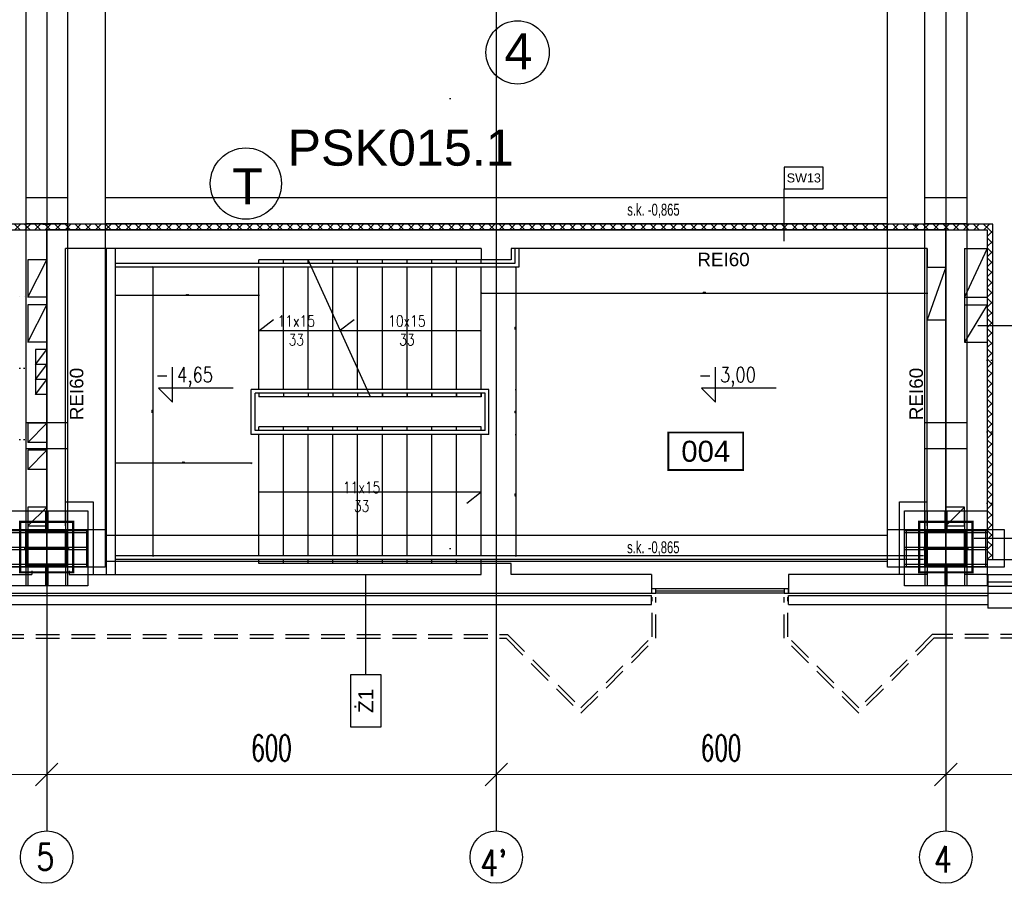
# Model space of a CAD drawing. Header units: centimetres. Extents: x -149939 to 48626, y -46000 to 152985.
# Tile 20 of 256: x -34900 to -21760, y 533 to 12051. Entities that reach past the tile are written whole.
import ezdxf
from ezdxf.enums import TextEntityAlignment as Align

# ---------------------------------------------------------------- set-up
doc = ezdxf.new("R2010")
doc.units = ezdxf.units.CM
doc.header["$LTSCALE"] = 50
doc.header["$PDMODE"] = 35
doc.header["$PDSIZE"] = 0.1
for name, pattern in [('Kondygnacja  -0_5$0$DOT2', [3.175, 0, -3.175]), ('Kondygnacja  -0_5$0$HIDDEN', [9.525, 6.35, -3.175]), ('Kondygnacja  -0_5$0$HIDDEN2', [4.7625, 3.175, -1.5875]), ('Osie rzutów$0$DASHDOT2', [12.7, 6.35, -3.175, 0, -3.175])]:
    doc.linetypes.add(name, pattern=pattern)
doc.layers.get('0').update_dxf_attribs({"color": 8})
doc.layers.get('DEFPOINTS').update_dxf_attribs({"color": 8})
for name, color, linetype in [('Kondygnacja  -0_5$0$ARCH_GK', 8, 'Continuous'), ('Kondygnacja  -0_5$0$ARCH_INFO_KOTY_WYSOKOŚCIOWE_IST', 8, 'Continuous'), ('Kondygnacja  -0_5$0$ARCH_INFO_ODPORNOŚĆ OGNIOWA', 8, 'Continuous'), ('Kondygnacja  -0_5$0$ARCH_INFO_OPISY_IST', 8, 'Continuous'), ('Kondygnacja  -0_5$0$ARCH_INFO_OPISY_PRZEGRODY', 8, 'Continuous'), ('Kondygnacja  -0_5$0$ARCH_INFO_OPISY_PRZEGRODY_IST', 8, 'Continuous'), ('Kondygnacja  -0_5$0$ARCH_INFO_SCHODY_IST', 8, 'Continuous'), ('Kondygnacja  -0_5$0$ARCH_KONSTR_POWYŻEJ RZUTU', 8, 'Kondygnacja  -0_5$0$HIDDEN'), ('Kondygnacja  -0_5$0$ARCH_KONSTR_POWYŻEJ RZUTU_IST', 8, 'Kondygnacja  -0_5$0$HIDDEN2'), ('Kondygnacja  -0_5$0$ARCH_KONSTRUKCJA_NIEWIDOCZNA', 8, 'Continuous'), ('Kondygnacja  -0_5$0$ARCH_MUROWANE_IST', 8, 'Continuous'), ('Kondygnacja  -0_5$0$ARCH_NIEWIDOK_IST', 8, 'Kondygnacja  -0_5$0$HIDDEN'), ('Kondygnacja  -0_5$0$ARCH_OKŁADZINA', 8, 'Continuous'), ('Kondygnacja  -0_5$0$ARCH_OTWORY_WENTYLACJA_IST', 8, 'Continuous'), ('Kondygnacja  -0_5$0$ARCH_POMOCNICZE', 8, 'Continuous'), ('Kondygnacja  -0_5$0$ARCH_SCHODY_IST', 8, 'Continuous'), ('Kondygnacja  -0_5$0$ARCH_SŁUPY', 8, 'Continuous'), ('Kondygnacja  -0_5$0$ARCH_WIDOK_IST', 8, 'Continuous'), ('Kondygnacja  -0_5$0$ARCH_WYBURZENIA', 8, 'Kondygnacja  -0_5$0$DOT2'), ('Kondygnacja  -0_5$0$ARCH_ŚLUSARKA_OKNA_IST', 8, 'Continuous'), ('Kondygnacja  -0_5$0$ARCH_ŻELBET_IST', 8, 'Continuous'), ('Osie rzutów$0$ARCH_INFO_OSIE_IST', 8, 'Osie rzutów$0$DASHDOT2'), ('Osie rzutów$0$ARCH_INFO_OSIE_OPISY_IST', 8, 'Continuous'), ('Pomieszczenia -05$0$ARCH_INFO_AREA_ETYKIETY_200', 8, 'Continuous')]:
    doc.layers.add(name, color=color, linetype=linetype)
for name, color, linetype, lineweight in [('Kondygnacja  -0_5$0$ARCH_INFO_WYMIARY', 8, 'Continuous', 9), ('Osie rzutów$0$ARCH_INFO_WYMIARY', 8, 'Continuous', 9), ('RFCU', 6, 'Continuous', 30)]:
    doc.layers.add(name, color=color, linetype=linetype, lineweight=lineweight)
doc.styles.add('Arial', font='ARIAL.TTF')
doc.styles.add('Kondygnacja  -0_5$0$Arial', font='ARIAL.TTF')
doc.styles.add('Kondygnacja  -0_5$0$BIKTS', font='bikromsw.shx', dxfattribs={"width": 0.8})
doc.styles.add('Kondygnacja  -0_5$0$Romans', font='Romans.shx', dxfattribs={"width": 0.7})
doc.styles.add('Kondygnacja  -0_5$0$ROMANS-50-CM', font='romans.shx', dxfattribs={"width": 0.8, "height": 10})
doc.styles.add('Kondygnacja  -0_5$0$Standard', font='txt')
doc.styles.add('Osie rzutów$0$ROMANS-250-CM', font='romans.shx', dxfattribs={"width": 0.8, "height": 50})
doc.styles.add('Osie rzutów$0$wymiary_cuprum', font='Romans.shx', dxfattribs={"width": 0.6})
doc.styles.add('Pomieszczenia -05$0$Arial', font='ARIAL.TTF')
doc.dimstyles.new('Kondygnacja  -0_5$0$ISO-25', dxfattribs={"dimtxt": 2.5, "dimasz": 2.5, "dimexe": 1.25, "dimexo": 0.625, "dimtad": 1, "dimtxsty": 'Kondygnacja  -0_5$0$Standard', "dimcen": 2.5, "dimadec": 0, "dimazin": 0, "dimtfac": 1, "dimtmove": 0, "dimatfit": 3, "dimfxl": 1, "dimarcsym": 0})
doc.dimstyles.new('Kondygnacja  -0_5$0$Wymiary 1-100', dxfattribs={"dimtxt": 12, "dimasz": 10, "dimexe": 5, "dimexo": 0, "dimgap": 4, "dimtad": 1, "dimrnd": 0.5, "dimzin": 12, "dimdsep": 46, "dimtxsty": 'Kondygnacja  -0_5$0$Romans', "dimblk": 'Kondygnacja  -0_5$0$_Oblique', "dimcen": 10, "dimdle": 10, "dimclrt": 55, "dimazin": 0, "dimtfac": 1, "dimtmove": 1, "dimatfit": 3, "dimfxl": 8, "dimfxlon": 1, "dimtolj": 1, "dimtzin": 0, "dimarcsym": 0})
doc.dimstyles.new('Osie rzutów$0$ARCH_ CT', dxfattribs={"dimtxt": 20, "dimasz": 20, "dimexe": 12, "dimexo": 20, "dimgap": 5, "dimtad": 1, "dimdec": 1, "dimrnd": 0.5, "dimzin": 9, "dimdsep": 46, "dimtxsty": 'Osie rzutów$0$wymiary_cuprum', "dimblk": 'Osie rzutów$0$_Oblique', "dimcen": 8, "dimdle": 12, "dimclrd": 256, "dimclre": 256, "dimclrt": 55, "dimadec": 1, "dimazin": 0, "dimtfac": 1, "dimtdec": 1, "dimtmove": 1, "dimatfit": 2, "dimldrblk": 'Osie rzutów$0$_Dot', "dimfxl": 50, "dimtolj": 1, "dimtzin": 0, "dimlwd": -1, "dimlwe": -1, "dimarcsym": 0})
pattern_1 = [(135, (5000, -9860), (-0.67351921, -0.67351921), [])]

# ---------------------------------------------------------------- blocks, each defined once
blk = doc.blocks.new('Osie rzutów$0$_Oblique')
at = {"color": 0, "linetype": 'ByBlock', "lineweight": -2}
blk.add_line((-0.5, -0.5), (0.5, 0.5), dxfattribs=at)
blk = doc.blocks.new('*D278')
at = {"layer": 'DEFPOINTS', "color": 0}
for p in [(9860, 4732.2), (10460, 4732.2), (10460, 4698.3)]:
    blk.add_point(p, dxfattribs=at)
at = {"layer": 'Osie rzutów$0$ARCH_INFO_WYMIARY'}
for p, q in [((9860, 4717.2), (9860, 4690.3)), ((10460, 4717.2), (10460, 4690.3)), ((9852, 4698.3), (10468, 4698.3))]:
    blk.add_line(p, q, dxfattribs=at)
at = {"layer": 'Osie rzutów$0$ARCH_INFO_WYMIARY', "xscale": 30, "yscale": 30, "zscale": 30, "rotation": 180}
blk.add_blockref('Osie rzutów$0$_Oblique', (9860, 4698.3), dxfattribs=at)
at = {"layer": 'Osie rzutów$0$ARCH_INFO_WYMIARY', "xscale": 30, "yscale": 30, "zscale": 30}
blk.add_blockref('Osie rzutów$0$_Oblique', (10460, 4698.3), dxfattribs=at)
at = {"layer": 'Osie rzutów$0$ARCH_INFO_WYMIARY', "color": 55, "insert": (10160, 4733.8), "char_height": 35, "attachment_point": 5, "style": 'Osie rzutów$0$wymiary_cuprum'}
blk.add_mtext('\\A1;600', dxfattribs=at)
blk = doc.blocks.new('Osie rzutów$0$_Dot')
at = {"color": 0, "linetype": 'ByBlock', "lineweight": -2}
blk.add_line((-0.5, 0), (-1, 0), dxfattribs=at)
at = {"color": 0, "linetype": 'ByBlock', "const_width": 0.5}
blk.add_lwpolyline([(-0.25, 0, 1), (0.25, 0, 1)], format="xyb", close=True, dxfattribs=at)
blk = doc.blocks.new('*D279')
at = {"layer": 'DEFPOINTS', "color": 0}
for p in [(9260, 4732.2), (9860, 4732.2), (9860, 4698.3)]:
    blk.add_point(p, dxfattribs=at)
at = {"layer": 'Osie rzutów$0$ARCH_INFO_WYMIARY'}
for p, q in [((9260, 4717.2), (9260, 4690.3)), ((9860, 4717.2), (9860, 4690.3)), ((9252, 4698.3), (9868, 4698.3))]:
    blk.add_line(p, q, dxfattribs=at)
at = {"layer": 'Osie rzutów$0$ARCH_INFO_WYMIARY', "xscale": 30, "yscale": 30, "zscale": 30, "rotation": 180}
blk.add_blockref('Osie rzutów$0$_Oblique', (9260, 4698.3), dxfattribs=at)
at = {"layer": 'Osie rzutów$0$ARCH_INFO_WYMIARY', "xscale": 30, "yscale": 30, "zscale": 30}
blk.add_blockref('Osie rzutów$0$_Oblique', (9860, 4698.3), dxfattribs=at)
at = {"layer": 'Osie rzutów$0$ARCH_INFO_WYMIARY', "color": 55, "insert": (9560, 4733.8), "char_height": 35, "attachment_point": 5, "style": 'Osie rzutów$0$wymiary_cuprum'}
blk.add_mtext('\\A1;600', dxfattribs=at)
blk = doc.blocks.new('*D280')
at = {"layer": 'DEFPOINTS', "color": 0}
for p in [(8660, 4732.2), (9260, 4732.2), (9260, 4698.3)]:
    blk.add_point(p, dxfattribs=at)
at = {"layer": 'Osie rzutów$0$ARCH_INFO_WYMIARY'}
for p, q in [((8660, 4717.2), (8660, 4690.3)), ((9260, 4717.2), (9260, 4690.3)), ((8652, 4698.3), (9268, 4698.3))]:
    blk.add_line(p, q, dxfattribs=at)
at = {"layer": 'Osie rzutów$0$ARCH_INFO_WYMIARY', "xscale": 30, "yscale": 30, "zscale": 30, "rotation": 180}
blk.add_blockref('Osie rzutów$0$_Oblique', (8660, 4698.3), dxfattribs=at)
at = {"layer": 'Osie rzutów$0$ARCH_INFO_WYMIARY', "xscale": 30, "yscale": 30, "zscale": 30}
blk.add_blockref('Osie rzutów$0$_Oblique', (9260, 4698.3), dxfattribs=at)
at = {"layer": 'Osie rzutów$0$ARCH_INFO_WYMIARY', "color": 55, "insert": (8960, 4733.8), "char_height": 35, "attachment_point": 5, "style": 'Osie rzutów$0$wymiary_cuprum'}
blk.add_mtext('\\A1;600', dxfattribs=at)
blk = doc.blocks.new('*D281')
at = {"layer": 'DEFPOINTS', "color": 0}
for p in [(8060, 4732.2), (8660, 4732.2), (8660, 4698.3)]:
    blk.add_point(p, dxfattribs=at)
at = {"layer": 'Osie rzutów$0$ARCH_INFO_WYMIARY'}
for p, q in [((8060, 4717.2), (8060, 4690.3)), ((8660, 4717.2), (8660, 4690.3)), ((8052, 4698.3), (8668, 4698.3))]:
    blk.add_line(p, q, dxfattribs=at)
at = {"layer": 'Osie rzutów$0$ARCH_INFO_WYMIARY', "xscale": 30, "yscale": 30, "zscale": 30, "rotation": 180}
blk.add_blockref('Osie rzutów$0$_Oblique', (8060, 4698.3), dxfattribs=at)
at = {"layer": 'Osie rzutów$0$ARCH_INFO_WYMIARY', "xscale": 30, "yscale": 30, "zscale": 30}
blk.add_blockref('Osie rzutów$0$_Oblique', (8660, 4698.3), dxfattribs=at)
at = {"layer": 'Osie rzutów$0$ARCH_INFO_WYMIARY', "color": 55, "insert": (8360, 4733.8), "char_height": 35, "attachment_point": 5, "style": 'Osie rzutów$0$wymiary_cuprum'}
blk.add_mtext('\\A1;600', dxfattribs=at)
blk = doc.blocks.new('Kondygnacja  -0_5$0$_Dot')
at = {"color": 0, "linetype": 'ByBlock', "lineweight": -2}
blk.add_line((-0.5, 0), (-1, 0), dxfattribs=at)
at = {"color": 0, "linetype": 'ByBlock', "const_width": 0.5}
blk.add_lwpolyline([(-0.25, 0, 1), (0.25, 0, 1)], format="xyb", close=True, dxfattribs=at)
blk = doc.blocks.new('Kondygnacja  -0_5$0$_Oblique')
at = {"color": 0, "linetype": 'ByBlock', "lineweight": -2}
blk.add_line((-0.5, -0.5), (0.5, 0.5), dxfattribs=at)
blk = doc.blocks.new('*D161')
at = {"layer": 'DEFPOINTS', "color": 0}
for p in [(-28740, 8750), (-28740, 7120), (-28278, 7120)]:
    blk.add_point(p, dxfattribs=at)
at = {"layer": 'Kondygnacja  -0_5$0$ARCH_INFO_WYMIARY', "color": 0, "lineweight": -2}
for p, q in [((-28286, 8750), (-28273, 8750)), ((-28278, 8760), (-28278, 7110)), ((-28286, 7120), (-28273, 7120))]:
    blk.add_line(p, q, dxfattribs=at)
at = {"layer": 'Kondygnacja  -0_5$0$ARCH_INFO_WYMIARY', "color": 0, "linetype": 'ByBlock', "lineweight": -2, "xscale": 10, "yscale": 10, "zscale": 10}
for p, rotation in [((-28278, 8750), 90), ((-28278, 7120), 270)]:
    blk.add_blockref('Kondygnacja  -0_5$0$_Oblique', p, dxfattribs=dict(at, rotation=rotation))
at = {"layer": 'Kondygnacja  -0_5$0$ARCH_INFO_WYMIARY', "color": 55, "insert": (-28288, 7935), "char_height": 12, "attachment_point": 5, "rotation": 90, "style": 'Kondygnacja  -0_5$0$Romans'}
blk.add_mtext('\\A1;1630', dxfattribs=at)
blk = doc.blocks.new('*D162')
at = {"layer": 'DEFPOINTS', "color": 0}
for p in [(-28740, 7120), (-28740, 6520), (-28278, 6520)]:
    blk.add_point(p, dxfattribs=at)
at = {"layer": 'Kondygnacja  -0_5$0$ARCH_INFO_WYMIARY', "color": 0, "lineweight": -2}
for p, q in [((-28286, 7120), (-28273, 7120)), ((-28278, 7130), (-28278, 6510)), ((-28286, 6520), (-28273, 6520))]:
    blk.add_line(p, q, dxfattribs=at)
at = {"layer": 'Kondygnacja  -0_5$0$ARCH_INFO_WYMIARY', "color": 0, "linetype": 'ByBlock', "lineweight": -2, "xscale": 10, "yscale": 10, "zscale": 10}
for p, rotation in [((-28278, 7120), 90), ((-28278, 6520), 270)]:
    blk.add_blockref('Kondygnacja  -0_5$0$_Oblique', p, dxfattribs=dict(at, rotation=rotation))
at = {"layer": 'Kondygnacja  -0_5$0$ARCH_INFO_WYMIARY', "color": 55, "insert": (-28288, 6820), "char_height": 12, "attachment_point": 5, "rotation": 90, "style": 'Kondygnacja  -0_5$0$Romans'}
blk.add_mtext('\\A1;600', dxfattribs=at)
blk = doc.blocks.new('*D163')
at = {"layer": 'DEFPOINTS', "color": 0}
for p in [(-28740, 6520), (-28740, 4900), (-28278, 4900)]:
    blk.add_point(p, dxfattribs=at)
at = {"layer": 'Kondygnacja  -0_5$0$ARCH_INFO_WYMIARY', "color": 0, "lineweight": -2}
for p, q in [((-28286, 6520), (-28273, 6520)), ((-28278, 6530), (-28278, 4890)), ((-28286, 4900), (-28273, 4900))]:
    blk.add_line(p, q, dxfattribs=at)
at = {"layer": 'Kondygnacja  -0_5$0$ARCH_INFO_WYMIARY', "color": 0, "linetype": 'ByBlock', "lineweight": -2, "xscale": 10, "yscale": 10, "zscale": 10}
for p, rotation in [((-28278, 6520), 90), ((-28278, 4900), 270)]:
    blk.add_blockref('Kondygnacja  -0_5$0$_Oblique', p, dxfattribs=dict(at, rotation=rotation))
at = {"layer": 'Kondygnacja  -0_5$0$ARCH_INFO_WYMIARY', "color": 55, "insert": (-28288, 5710), "char_height": 12, "attachment_point": 5, "rotation": 90, "style": 'Kondygnacja  -0_5$0$Romans'}
blk.add_mtext('\\A1;1620', dxfattribs=at)
blk = doc.blocks.new('*D165')
at = {"layer": 'DEFPOINTS', "color": 0}
for p in [(-28740, 8750), (-22790, 8403), (-22790, 5375)]:
    blk.add_point(p, dxfattribs=at)
at = {"layer": 'Kondygnacja  -0_5$0$ARCH_INFO_WYMIARY', "color": 0, "lineweight": -2}
for p, q in [((-28740, 8411), (-28740, 8398)), ((-28750, 8403), (-22780, 8403)), ((-22790, 8395), (-22790, 8408))]:
    blk.add_line(p, q, dxfattribs=at)
at = {"layer": 'Kondygnacja  -0_5$0$ARCH_INFO_WYMIARY', "color": 0, "linetype": 'ByBlock', "lineweight": -2, "xscale": 10, "yscale": 10, "zscale": 10, "rotation": 180}
blk.add_blockref('Kondygnacja  -0_5$0$_Oblique', (-28740, 8403), dxfattribs=at)
at = {"layer": 'Kondygnacja  -0_5$0$ARCH_INFO_WYMIARY', "color": 0, "linetype": 'ByBlock', "lineweight": -2, "xscale": 10, "yscale": 10, "zscale": 10}
blk.add_blockref('Kondygnacja  -0_5$0$_Oblique', (-22790, 8403), dxfattribs=at)
at = {"layer": 'Kondygnacja  -0_5$0$ARCH_INFO_WYMIARY', "color": 55, "insert": (-25765, 8413), "char_height": 12, "attachment_point": 5, "style": 'Kondygnacja  -0_5$0$Romans'}
blk.add_mtext('\\A1;5950', dxfattribs=at)
blk = doc.blocks.new('*D166')
at = {"layer": 'DEFPOINTS', "color": 0}
for p in [(-33620, 8750), (-31710, 8750), (-33620, 8371)]:
    blk.add_point(p, dxfattribs=at)
at = {"layer": 'Kondygnacja  -0_5$0$ARCH_INFO_WYMIARY', "color": 0, "lineweight": -2}
for p, q in [((-31700, 8371), (-33630, 8371)), ((-33620, 8379), (-33620, 8366)), ((-31710, 8379), (-31710, 8366))]:
    blk.add_line(p, q, dxfattribs=at)
at = {"layer": 'Kondygnacja  -0_5$0$ARCH_INFO_WYMIARY', "color": 0, "linetype": 'ByBlock', "lineweight": -2, "xscale": 10, "yscale": 10, "zscale": 10, "rotation": 180}
blk.add_blockref('Kondygnacja  -0_5$0$_Oblique', (-33620, 8371), dxfattribs=at)
at = {"layer": 'Kondygnacja  -0_5$0$ARCH_INFO_WYMIARY', "color": 0, "linetype": 'ByBlock', "lineweight": -2, "xscale": 10, "yscale": 10, "zscale": 10}
blk.add_blockref('Kondygnacja  -0_5$0$_Oblique', (-31710, 8371), dxfattribs=at)
at = {"layer": 'Kondygnacja  -0_5$0$ARCH_INFO_WYMIARY', "color": 55, "insert": (-32665, 8381), "char_height": 12, "attachment_point": 5, "style": 'Kondygnacja  -0_5$0$Romans'}
blk.add_mtext('\\A1;1910', dxfattribs=at)
blk = doc.blocks.new('*D106')
at = {"layer": 'DEFPOINTS', "color": 0}
for p in [(-33514, 8750), (-33514, 4900), (-33121, 4900)]:
    blk.add_point(p, dxfattribs=at)
at = {"layer": 'Kondygnacja  -0_5$0$ARCH_INFO_WYMIARY', "color": 0, "lineweight": -2}
for p, q in [((-33129, 8750), (-33116, 8750)), ((-33121, 8760), (-33121, 4890)), ((-33129, 4900), (-33116, 4900))]:
    blk.add_line(p, q, dxfattribs=at)
at = {"layer": 'Kondygnacja  -0_5$0$ARCH_INFO_WYMIARY', "color": 0, "linetype": 'ByBlock', "lineweight": -2, "xscale": 10, "yscale": 10, "zscale": 10}
for p, rotation in [((-33121, 8750), 90), ((-33121, 4900), 270)]:
    blk.add_blockref('Kondygnacja  -0_5$0$_Oblique', p, dxfattribs=dict(at, rotation=rotation))
at = {"layer": 'Kondygnacja  -0_5$0$ARCH_INFO_WYMIARY', "color": 55, "insert": (-33131, 6825), "char_height": 12, "attachment_point": 5, "rotation": 90, "style": 'Kondygnacja  -0_5$0$Romans'}
blk.add_mtext('\\A1;3850', dxfattribs=at)
blk = doc.blocks.new('*D113')
at = {"layer": 'DEFPOINTS', "color": 0}
for p in [(-33620, 6516), (-31809, 6516), (-33620, 6137)]:
    blk.add_point(p, dxfattribs=at)
at = {"layer": 'Kondygnacja  -0_5$0$ARCH_INFO_WYMIARY', "color": 0, "lineweight": -2}
for p, q in [((-31799, 6137), (-33630, 6137)), ((-33620, 6145), (-33620, 6132)), ((-31809, 6145), (-31809, 6132))]:
    blk.add_line(p, q, dxfattribs=at)
at = {"layer": 'Kondygnacja  -0_5$0$ARCH_INFO_WYMIARY', "color": 0, "linetype": 'ByBlock', "lineweight": -2, "xscale": 10, "yscale": 10, "zscale": 10, "rotation": 180}
blk.add_blockref('Kondygnacja  -0_5$0$_Oblique', (-33620, 6137), dxfattribs=at)
at = {"layer": 'Kondygnacja  -0_5$0$ARCH_INFO_WYMIARY', "color": 0, "linetype": 'ByBlock', "lineweight": -2, "xscale": 10, "yscale": 10, "zscale": 10}
blk.add_blockref('Kondygnacja  -0_5$0$_Oblique', (-31809, 6137), dxfattribs=at)
at = {"layer": 'Kondygnacja  -0_5$0$ARCH_INFO_WYMIARY', "color": 55, "insert": (-32715, 6147), "char_height": 12, "attachment_point": 5, "style": 'Kondygnacja  -0_5$0$Romans'}
blk.add_mtext('\\A1;1811', dxfattribs=at)
blk = doc.blocks.new('Kondygnacja  -0_5$0$A$C2408012F')
at = {"layer": 'Kondygnacja  -0_5$0$ARCH_ŻELBET_IST', "ltscale": 4}
for p, q in [((8640, 4970), (8640, 4965)), ((8690, 4970), (8690, 4965)), ((8604, 4965), (8640, 4965)), ((8690, 4965), (9240, 4965)), ((8604, 4940), (9467, 4940)), ((8604, 4937), (9467, 4937)), ((8604, 4925), (9467, 4925))]:
    blk.add_line(p, q, dxfattribs=at)
blk = doc.blocks.new('Kondygnacja  -0_5$0$słup 100x110')
at = {"layer": 'Kondygnacja  -0_5$0$ARCH_SŁUPY', "lineweight": 30}
h = blk.add_hatch(dxfattribs=at)
h.set_pattern_fill('ANSI31', color=256, scale=0.3, angle=90, style=0)
h.set_pattern_definition(pattern_1)
h.paths.add_polyline_path([(25, 25), (25, 28), (-25, 28), (-25, 25)])
h = blk.add_hatch(dxfattribs=at)
h.set_pattern_fill('ANSI31', color=256, scale=0.3, angle=90, style=0)
h.set_pattern_definition(pattern_1)
h.paths.add_polyline_path([(-21, 25), (-24, 25), (-24, -25), (-21, -25)])
h = blk.add_hatch(dxfattribs=at)
h.set_pattern_fill('ANSI31', color=256, scale=0.3, angle=90, style=0)
h.set_pattern_definition(pattern_1)
h.paths.add_polyline_path([(1.5, 25), (-1.5, 25), (-1.5, -25), (1.5, -25)])
h = blk.add_hatch(dxfattribs=at)
h.set_pattern_fill('ANSI31', color=256, scale=0.3, angle=90, style=0)
h.set_pattern_definition(pattern_1)
h.paths.add_polyline_path([(24, 25), (21, 25), (21, -25), (24, -25)])
h = blk.add_hatch(dxfattribs=at)
h.set_pattern_fill('ANSI31', color=256, scale=0.3, angle=90, style=0)
h.set_pattern_definition(pattern_1)
h.paths.add_polyline_path([(25, -28), (25, -25), (-25, -25), (-25, -28)])
at = {"layer": 'Kondygnacja  -0_5$0$ARCH_KONSTRUKCJA_NIEWIDOCZNA'}
blk.add_lwpolyline([(-50, 55), (50, 55), (50, -55), (-50, -55)], close=True, dxfattribs=at)
for points in [[(-24, 28), (-24, 55)], [(-21, 28), (-21, 55)], [(-1.5, 28), (-1.5, 55)], [(1.5, 28), (1.5, 55)], [(21, 28), (21, 55)], [(24, 28), (24, 55)], [(-50, 28), (-25, 28)], [(25, 28), (50, 28)], [(-50, 25), (-25, 25)], [(25, 25), (50, 25)], [(-50, 1.5), (-24, 1.5)], [(24, 1.5), (50, 1.5)], [(-50, -1.5), (-24, -1.5)], [(24, -1.5), (50, -1.5)], [(-50, -25), (-25, -25)], [(25, -25), (50, -25)], [(-50, -28), (-25, -28)], [(-24, -55), (-24, -28)], [(-21, -55), (-21, -28)], [(-1.5, -55), (-1.5, -28)], [(1.5, -55), (1.5, -28)], [(21, -55), (21, -28)], [(24, -55), (24, -28)], [(25, -28), (50, -28)]]:
    blk.add_lwpolyline(points, dxfattribs=at)
at = {"layer": 'Kondygnacja  -0_5$0$ARCH_SŁUPY', "lineweight": 30}
for p, q in [((-1.5, -25), (-1.5, 25)), ((1.5, 25), (1.5, -25))]:
    blk.add_line(p, q, dxfattribs=at)
at = {"layer": 'Kondygnacja  -0_5$0$ARCH_SŁUPY', "const_width": 3}
blk.add_lwpolyline([(-35.5, -35.5), (-35.5, 35.5), (32, 35.5), (32, -35.5)], close=True, dxfattribs=at)
at = {"layer": 'Kondygnacja  -0_5$0$ARCH_SŁUPY', "lineweight": 30}
for points in [[(-25, 25), (-25, 28), (25, 28), (25, 25)], [(-25, -28), (-25, -25), (25, -25), (25, -28)]]:
    blk.add_lwpolyline(points, close=True, dxfattribs=at)
for points in [[(-24, 25), (-24, -25)], [(-21, -25), (-21, 25)], [(21, 25), (21, -25)], [(24, -25), (24, 25)]]:
    blk.add_lwpolyline(points, dxfattribs=at)
blk = doc.blocks.new('Kondygnacja  -0_5$0$konstrukcja istniejąca -0.5')
at = {"layer": 'Kondygnacja  -0_5$0$ARCH_KONSTR_POWYŻEJ RZUTU_IST', "ltscale": 10}
for p, q in [((8632, 6175), (8632, 5025)), ((8738, 5017.5), (9781.5, 5017.5)), ((9781.5, 4982.5), (8738, 4982.5))]:
    blk.add_line(p, q, dxfattribs=at)
for points in [[(8688, 6175), (8688, 5025)], [(8738, 6175), (8738, 5025)], [(9782, 5025), (9782, 6175)], [(9832, 5025), (9832, 6175)], [(9888, 6175), (9888, 5025)], [(8632, 5467.9), (8688, 5467.9)], [(8738, 5467.9), (9782, 5467.9)], [(9832, 5467.9), (9888, 5467.9)], [(8688, 5432.9), (8632, 5432.9)], [(9782, 5432.9), (8738, 5432.9)], [(9888, 5432.9), (9832, 5432.9)], [(8632, 5167.9), (8688, 5167.9)], [(9832, 5167.9), (9888, 5167.9)], [(8688, 5132.9), (8632, 5132.9)], [(9888, 5132.9), (9832, 5132.9)], [(8738, 4975), (8582, 4975), (8582, 5025), (8738, 5025), (8738, 4975)], [(9938, 4975), (9782, 4975), (9782, 5025), (9938, 5025), (9938, 4975)]]:
    blk.add_lwpolyline(points, dxfattribs=at)
at = {"layer": 'Kondygnacja  -0_5$0$ARCH_KONSTR_POWYŻEJ RZUTU_IST', "ltscale": 10, "elevation": 0}
for points in [[(8713, 5025), (8713, 4975)], [(9807, 5025), (9807, 4975)], [(9913, 5025), (9913, 4975)]]:
    blk.add_lwpolyline(points, dxfattribs=at)
at = {"layer": 'Kondygnacja  -0_5$0$ARCH_KONSTR_POWYŻEJ RZUTU_IST', "style": 'Kondygnacja  -0_5$0$BIKTS', "width": 0.7}
for p in [(9434.8, 5443.7), (9434.6, 4993.4)]:
    blk.add_text('s.k. -0,865', height=16, dxfattribs=at).set_placement(p)
blk = doc.blocks.new('Pomieszczenia -05$0$etykieta_numer')
at = {"color": 0, "linetype": 'ByBlock', "const_width": 2.44}
blk.add_lwpolyline([(-50, -50), (-50, 0), (50, 0), (50, -50)], close=True, dxfattribs=at)
at = {"color": 0, "linetype": 'ByBlock', "style": 'Pomieszczenia -05$0$Arial'}
blk.add_attdef('AECAREA:NUMBER', text='', height=28, dxfattribs=at).set_placement((0, -25), align=Align.MIDDLE)
blk = doc.blocks.new('Osie rzutów')
at = {"layer": 'Osie rzutów$0$ARCH_INFO_OSIE_IST', "ltscale": 10}
for p, q in [((8660, 12510), (8660, 4623.26)), ((9260, 12510), (9260, 4623.26)), ((9860, 12510), (9860, 4623.26)), ((4436.04, 5600), (15156.54, 5600)), ((8660, 4970), (8660, 5030)), ((9860, 4970), (9860, 5030)), ((4436.04, 5000), (15156.54, 5000)), ((8690, 5000), (8630, 5000)), ((9890, 5000), (9830, 5000))]:
    blk.add_line(p, q, dxfattribs=at)
at = {"layer": 'Osie rzutów$0$ARCH_INFO_OSIE_OPISY_IST'}
for centre in [(8660, 4588.26), (9260, 4588.26), (9860, 4588.26)]:
    blk.add_circle(centre, 35, dxfattribs=at)
at = {"layer": 'Osie rzutów$0$ARCH_INFO_OSIE_OPISY_IST', "style": 'Osie rzutów$0$ROMANS-250-CM', "width": 0.8}
for s, p in [('5', (8646.23, 4570.86)), ("4'", (9238.54, 4562.69)), ('4', (9844.03, 4567.67))]:
    blk.add_text(s, height=35, dxfattribs=at).set_placement(p)
at = {"layer": 'Osie rzutów$0$ARCH_INFO_WYMIARY'}
for base, p1, p2, picture, middle in [((8660, 4698.26), (8060, 4732.19), (8660, 4732.19), '*D281', (8360, 4733.76)), ((9260, 4698.26), (8660, 4732.19), (9260, 4732.19), '*D280', (8960, 4733.76)), ((9860, 4698.26), (9260, 4732.19), (9860, 4732.19), '*D279', (9560, 4733.76)), ((10460, 4698.26), (9860, 4732.19), (10460, 4732.19), '*D278', (10160, 4733.76))]:
    dim = blk.add_linear_dim(base=base, p1=p1, p2=p2, dimstyle='Osie rzutów$0$ARCH_ CT', override={"dimtxt": 35, "dimasz": 30, "dimexe": 8, "dimexo": 15, "dimgap": 18, "dimdle": 8}, dxfattribs=at)
    dim.commit()
    dim.dimension.update_dxf_attribs({"geometry": picture, "text_midpoint": middle})

msp = doc.modelspace()

# ---------------------------------------------------------------- hatches: boundary and pattern name
at = {"layer": 'Kondygnacja  -0_5$0$ARCH_GK', "linetype": 'Continuous', "lineweight": -3}
h = msp.add_hatch(dxfattribs=at)
h.set_pattern_fill('ANSI37', color=256, scale=30, angle=-360, style=0)
h.set_pattern_definition([(45, (-121140, -45000), (-67.35192, 67.35192), []), (135, (-121140, -45000), (-67.35192, -67.35192), [])])
h.paths.add_polyline_path([(-21990, 9250), (-21915, 9325), (-35165, 9325), (-35090, 9250)], flags=0)
h = msp.add_hatch(dxfattribs=at)
h.set_pattern_fill('ANSI37', color=256, scale=30, angle=-360, style=0)
h.set_pattern_definition([(45, (-121140, -45000), (-67.35192, 67.35192), []), (135, (-121140, -45000), (-67.35192, -67.35192), [])])
h.paths.add_polyline_path([(-21915, 9325), (-21990, 9250), (-21990, 4850), (-21915, 4850)], flags=0)

# ---------------------------------------------------------------- linework, layer by layer
for p, q in [((-21915, 9325), (-35165, 9325)), ((-35090, 9250), (-21990, 9250)), ((-34590, 9325), (-34490, 9325)), ((-21990, 9250), (-21990, 4850)), ((-21915, 4850), (-21915, 9325)), ((-21990, 4850), (-21915, 4850))]:
    msp.add_line(p, q, dxfattribs=at)
at = {"layer": 'Kondygnacja  -0_5$0$ARCH_INFO_KOTY_WYSOKOŚCIOWE_IST'}
for points in [[(-32049.179, 7135.963), (-33046.363, 7135.963), (-32858.863, 6948.463), (-32858.863, 7416.896)], [(-24803.719, 7135.963), (-25800.903, 7135.963), (-25613.403, 6948.463), (-25613.403, 7416.896)]]:
    msp.add_lwpolyline(points, dxfattribs=at)
at = {"layer": 'Kondygnacja  -0_5$0$ARCH_INFO_OPISY_IST'}
for p, q in [((-31710, 7900), (-31512.314, 8052.368)), ((-30634.944, 7900), (-30437.257, 8052.368)), ((-28740, 7900), (-31710, 7900)), ((-28740, 5750), (-31710, 5750)), ((-28740, 5750), (-28934.183, 5600.333))]:
    msp.add_line(p, q, dxfattribs=at)
at = {"layer": 'Kondygnacja  -0_5$0$ARCH_INFO_OPISY_PRZEGRODY'}
msp.add_lwpolyline([(-24695.649, 9795.577), (-24175.649, 9795.577), (-24175.649, 10083.577), (-24695.649, 10083.577), (-24695.649, 9795.577)], close=True, dxfattribs=at)
for points in [[(-24695.649, 9097.309), (-24695.649, 9795.577)], [(-21446.08, 7967.773), (-22112.444, 7967.773)]]:
    msp.add_lwpolyline(points, dxfattribs=at)
at = {"layer": 'Kondygnacja  -0_5$0$ARCH_INFO_OPISY_PRZEGRODY_IST'}
msp.add_lwpolyline([(-30281.62, 3317.07), (-30081.62, 3317.07), (-30081.62, 2617.07), (-30481.62, 2617.07), (-30481.62, 3317.07), (-30281.62, 3317.07), (-30281.62, 4650)], dxfattribs=at)
at = {"layer": 'Kondygnacja  -0_5$0$ARCH_MUROWANE_IST', "ltscale": 4}
for p, q in [((-33740, 4650), (-33740, 9000)), ((-33620, 4650), (-33620, 9000)), ((-34540, 5550), (-34790, 5550)), ((-34790, 5300), (-34540, 5550)), ((-34790, 5550), (-34790, 5300)), ((-34540, 5300), (-34540, 5550)), ((-22290, 5550), (-22540, 5550)), ((-22540, 5300), (-22290, 5550)), ((-22290, 5300), (-22290, 5550)), ((-34790, 5300), (-34540, 5300)), ((-22540, 5300), (-22290, 5300)), ((-35100, 4370), (-26470, 4370)), ((-24640, 4370), (-21980, 4370)), ((-35100, 4250), (-26470, 4250)), ((-24640, 4250), (-21980, 4250))]:
    msp.add_line(p, q, dxfattribs=at)
for points in [[(-26470, 4250), (-26470, 4370)], [(-24639.66, 4250), (-24639.66, 4370)]]:
    msp.add_lwpolyline(points, dxfattribs=at)
at = {"layer": 'Kondygnacja  -0_5$0$ARCH_NIEWIDOK_IST', "ltscale": 4}
for p, q in [((-21980, 4650), (-19100, 4650)), ((-21980, 4400), (-19100, 4400))]:
    msp.add_line(p, q, dxfattribs=at)
at = {"layer": 'Kondygnacja  -0_5$0$ARCH_NIEWIDOK_IST'}
for points in [[(-39925.355, 3800), (-28410, 3799.984), (-27410, 2799.984), (-26410, 3799.984), (-26410, 4349.984)], [(-39925.355, 3850), (-28389.289, 3849.984), (-27410, 2870.695), (-26460, 3820.695), (-26460, 4349.984)], [(-10540, 3800.015), (-22700, 3799.984), (-23700, 2799.984), (-24700, 3799.984), (-24700, 4349.984)], [(-10540, 3850), (-22720.711, 3849.984), (-23700, 2870.695), (-24650, 3820.695), (-24650, 4349.984)]]:
    msp.add_lwpolyline(points, dxfattribs=at)
at = {"layer": 'Kondygnacja  -0_5$0$ARCH_OKŁADZINA'}
for points in [[(-34290, 5620), (-33920, 5620), (-33920, 4650)], [(-23160, 4650), (-23160, 5620), (-22790, 5620)]]:
    msp.add_lwpolyline(points, dxfattribs=at)
at = {"layer": 'Kondygnacja  -0_5$0$ARCH_OTWORY_WENTYLACJA_IST'}
for p, q in [((-34540, 7650), (-34690, 7650)), ((-34690, 7650), (-34690, 7050)), ((-34690, 7450), (-34540, 7650)), ((-34540, 7450), (-34690, 7450)), ((-34690, 7250), (-34540, 7450)), ((-34540, 7250), (-34690, 7250)), ((-34690, 7050), (-34540, 7250)), ((-34540, 7050), (-34690, 7050))]:
    msp.add_line(p, q, dxfattribs=at)
at = {"layer": 'Kondygnacja  -0_5$0$ARCH_SCHODY_IST'}
for p, q in [((-28290, 9000), (-28290, 8800)), ((-28240, 9000), (-28240, 8750)), ((-28740, 8850), (-31710, 8850)), ((-31710, 8800), (-31710, 8850)), ((-31380, 8800), (-31380, 8850)), ((-30219.887, 7020), (-31050, 8850)), ((-31050, 8800), (-31050, 8850)), ((-30720, 8800), (-30720, 8850)), ((-30390, 8800), (-30390, 8850)), ((-30060, 8800), (-30060, 8850)), ((-29730, 8800), (-29730, 8850)), ((-29400, 8800), (-29400, 8850)), ((-29070, 8800), (-29070, 8850)), ((-28740, 8800), (-28740, 8850)), ((-28290, 8800), (-33620, 8800)), ((-28240, 8750), (-33620, 8750)), ((-31710, 7120), (-31710, 8750)), ((-31380, 7120), (-31380, 8750)), ((-31050, 7120), (-31050, 8750)), ((-30720, 7120), (-30720, 8750)), ((-30390, 7120), (-30390, 8750)), ((-30060, 7120), (-30060, 8750)), ((-29730, 7120), (-29730, 8750)), ((-29400, 7120), (-29400, 8750)), ((-29070, 7120), (-29070, 8750)), ((-28740, 7120), (-28740, 8750)), ((-28640, 7120), (-31809.108, 7120)), ((-31809.108, 6520), (-31809.108, 7120)), ((-28640, 6520), (-28640, 7120)), ((-28690, 7070), (-31759.108, 7070)), ((-31759.108, 6570), (-31759.108, 7070)), ((-31710, 7070), (-31710, 7020)), ((-31710, 7070), (-31710, 7020)), ((-28740, 7020), (-31710, 7020)), ((-31709.108, 7070), (-31709.108, 7020)), ((-29217.274, 7020), (-31709.108, 7020)), ((-31380, 7070), (-31380, 7020)), ((-31050, 7070), (-31050, 7020)), ((-30720, 7070), (-30720, 7020)), ((-30390, 7070), (-30390, 7020)), ((-30060, 7020), (-30060, 7070)), ((-30060, 7070), (-30060, 7020)), ((-29730, 7020), (-29730, 7070)), ((-29730, 7070), (-29730, 7020)), ((-29400, 7020), (-29400, 7070)), ((-29400, 7070), (-29400, 7020)), ((-28740, 7020), (-29217.274, 7020)), ((-29070, 7020), (-29070, 7070)), ((-29070, 7070), (-29070, 7020)), ((-28740, 7020), (-28740, 7070)), ((-28740, 7070), (-28740, 7020)), ((-28690, 6570), (-28690, 7070)), ((-31710, 6570), (-31710, 6620)), ((-29217.274, 6620), (-31709.108, 6620)), ((-31709.108, 6570), (-31709.108, 6620)), ((-31380, 6570), (-31380, 6620)), ((-31050, 6570), (-31050, 6620)), ((-30720, 6570), (-30720, 6620)), ((-30390, 6570), (-30390, 6620)), ((-30060, 6570), (-30060, 6620)), ((-29730, 6570), (-29730, 6620)), ((-29400, 6570), (-29400, 6620)), ((-28740, 6620), (-29217.274, 6620)), ((-29070, 6570), (-29070, 6620)), ((-28740, 6570), (-28740, 6620)), ((-28640, 6520), (-31809.108, 6520)), ((-28690, 6570), (-31759.108, 6570)), ((-31710, 4900), (-31710, 6520)), ((-31380, 4900), (-31380, 6520)), ((-31050, 4900), (-31050, 6520)), ((-30720, 4900), (-30720, 6520)), ((-30390, 4900), (-30390, 6520)), ((-30060, 4900), (-30060, 6520)), ((-29730, 4900), (-29730, 6520)), ((-29400, 4900), (-29400, 6520)), ((-29070, 4900), (-29070, 6520)), ((-28740, 4900), (-28740, 6520)), ((-22840, 4900), (-33620, 4900)), ((-22840, 4850), (-33620, 4850)), ((-31710, 4800), (-31710, 4850)), ((-28740, 4800), (-31710, 4800)), ((-31380, 4800), (-31380, 4850)), ((-31050, 4800), (-31050, 4850)), ((-30720, 4800), (-30720, 4850)), ((-30390, 4800), (-30390, 4850)), ((-30060, 4800), (-30060, 4850)), ((-29730, 4800), (-29730, 4850)), ((-29400, 4800), (-29400, 4850)), ((-29070, 4800), (-29070, 4850)), ((-28740, 4800), (-28740, 4850))]:
    msp.add_line(p, q, dxfattribs=at)
at = {"layer": 'Kondygnacja  -0_5$0$ARCH_WIDOK_IST'}
for p, q in [((-21930, 4850), (-19100, 4850)), ((-19100, 4200), (-21980, 4200))]:
    msp.add_line(p, q, dxfattribs=at)
at = {"layer": 'Kondygnacja  -0_5$0$ARCH_WYBURZENIA', "ltscale": 6}
for p, q in [((-34900, 5500), (-34900, 9310)), ((-34140, 9310), (-34900, 9310)), ((-34840, 5500), (-34840, 9250)), ((-34140, 9250), (-34840, 9250)), ((-34140, 9250), (-34140, 9310)), ((-22940, 9250), (-22940, 9310)), ((-22940, 9310), (-21930, 9310)), ((-22540, 9250), (-21990, 9250)), ((-21990, 4650), (-21990, 9250)), ((-21930, 4650), (-21930, 9310))]:
    msp.add_line(p, q, dxfattribs=at)
at = {"layer": 'Kondygnacja  -0_5$0$ARCH_ŚLUSARKA_OKNA_IST'}
for p, q in [((-19100, 4550), (-21980, 4550)), ((-19100, 4490), (-21980, 4490)), ((-24700, 4460), (-26410, 4460)), ((-26410, 4435), (-24700, 4435)), ((-24700, 4400), (-26410, 4400))]:
    msp.add_line(p, q, dxfattribs=at)
for points in [[(-26470, 4400), (-26410, 4400), (-26410, 4460), (-26470, 4460)], [(-24700, 4400), (-24640, 4400), (-24640, 4460), (-24700, 4460)]]:
    msp.add_lwpolyline(points, close=True, dxfattribs=at)
at = {"layer": 'Kondygnacja  -0_5$0$ARCH_ŻELBET_IST', "ltscale": 4}
for p, q in [((-34540, 5300), (-34540, 9250)), ((-22540, 9250), (-34540, 9250)), ((-22540, 5300), (-22540, 9250)), ((-34290, 5300), (-34290, 9000)), ((-28740, 9000), (-34290, 9000)), ((-28740, 9000), (-28740, 8850)), ((-28740, 9000), (-28740, 8850)), ((-22790, 9000), (-28340, 9000)), ((-28340, 9000), (-28340, 8850)), ((-28340, 9000), (-28340, 8850)), ((-22790, 9000), (-22790, 8750)), ((-22790, 5300), (-22790, 9000)), ((-22290, 9000), (-21990, 9000)), ((-22290, 9000), (-22290, 7750)), ((-21990, 9000), (-22290, 8350)), ((-34540, 8850), (-34790, 8850)), ((-34790, 8350), (-34540, 8850)), ((-34790, 8850), (-34790, 8350)), ((-28340, 8850), (-28740, 8850)), ((-28340, 8850), (-28740, 8850)), ((-22790, 8750), (-22540, 8750)), ((-22540, 8750), (-22790, 8050)), ((-34540, 8350), (-34790, 8350)), ((-22290, 8350), (-21990, 8350)), ((-34540, 8250), (-34790, 8250)), ((-34790, 7750), (-34540, 8250)), ((-34790, 8250), (-34790, 7750)), ((-22290, 8250), (-21990, 8250)), ((-21990, 8250), (-22290, 7750)), ((-22790, 8050), (-22540, 8050)), ((-34540, 7750), (-34790, 7750)), ((-22290, 7750), (-21990, 7750)), ((-34540, 6670), (-34790, 6670)), ((-34790, 6410), (-34540, 6670)), ((-34790, 6670), (-34790, 6410)), ((-34540, 6410), (-34790, 6410)), ((-34540, 6310), (-34790, 6310)), ((-34790, 6050), (-34540, 6310)), ((-34790, 6310), (-34790, 6050)), ((-34540, 6050), (-34790, 6050)), ((-28740, 4650), (-28740, 4800)), ((-28340, 4800), (-28740, 4800)), ((-28340, 4800), (-28740, 4800)), ((-28340, 4650), (-28340, 4800)), ((-35100, 4650), (-34740, 4650)), ((-34740, 4700), (-34740, 4650)), ((-34240, 4700), (-34240, 4650)), ((-34240, 4650), (-28740, 4650)), ((-26470, 4650), (-28340, 4650)), ((-26470, 4650), (-26470, 4400)), ((-24640, 4650), (-24640, 4400)), ((-22790, 4650), (-24640, 4650)), ((-22790, 4650), (-22790, 4700)), ((-22290, 4700), (-22290, 4650)), ((-21980, 4650), (-22290, 4650)), ((-21980, 4650), (-21980, 4200)), ((-35100, 4400), (-26470, 4400)), ((-24640, 4400), (-21980, 4400))]:
    msp.add_line(p, q, dxfattribs=at)
at = {"layer": 'RFCU'}
for centre, radius in [((-28255.453, 11614.586, -2502.995), 421.787), ((-31881.225, 9865.123), 475.33)]:
    msp.add_circle(centre, radius, dxfattribs=at)

# ---------------------------------------------------------------- block references
at = {"layer": 'Kondygnacja  -0_5$0$ARCH_KONSTR_POWYŻEJ RZUTU', "xscale": 10, "yscale": 10, "zscale": 10}
msp.add_blockref('Kondygnacja  -0_5$0$konstrukcja istniejąca -0.5', (-121140, -45000), dxfattribs=at)
at = {"layer": 'Kondygnacja  -0_5$0$ARCH_POMOCNICZE', "xscale": 10, "yscale": 10, "zscale": 10}
msp.add_blockref('Kondygnacja  -0_5$0$A$C2408012F', (-121140, -45000), dxfattribs=at)
at = {"layer": 'Kondygnacja  -0_5$0$ARCH_SŁUPY', "xscale": 10, "yscale": 10, "zscale": 10, "rotation": 270}
for p in [(-34540, 5000), (-22540, 5000)]:
    msp.add_blockref('Kondygnacja  -0_5$0$słup 100x110', p, dxfattribs=at)
at = {"layer": 'Osie rzutów$0$ARCH_INFO_OSIE_OPISY_IST', "color": 30, "xscale": 10, "yscale": 10, "zscale": 10}
msp.add_blockref('Osie rzutów', (-121140, -45000), dxfattribs=at)
at = {"layer": 'Pomieszczenia -05$0$ARCH_INFO_AREA_ETYKIETY_200', "linetype": 'Continuous', "lineweight": -3, "xscale": 10, "yscale": 10, "zscale": 10}
msp.add_blockref('Pomieszczenia -05$0$etykieta_numer', (-25743.986, 6545.155), dxfattribs=at).add_auto_attribs({'AECAREA:NUMBER': '004'})

# ---------------------------------------------------------------- texts
at = {"layer": 'Kondygnacja  -0_5$0$ARCH_INFO_KOTY_WYSOKOŚCIOWE_IST', "char_height": 200, "width": 976.18926, "attachment_point": 4, "line_spacing_factor": 0.9, "style": 'Kondygnacja  -0_5$0$ROMANS-50-CM'}
for s, insert in [('- 4,65', (-33088.073, 7285.591)), ('- 3,00', (-25842.613, 7285.591))]:
    msp.add_mtext(s, dxfattribs=dict(at, insert=insert))
at = {"layer": 'Kondygnacja  -0_5$0$ARCH_INFO_ODPORNOŚĆ OGNIOWA', "insert": (-25507.203, 9002.201), "char_height": 180, "width": 533.32525, "attachment_point": 5, "style": 'Kondygnacja  -0_5$0$Arial'}
msp.add_mtext('\\PREI60', dxfattribs=at)
at = {"layer": 'Kondygnacja  -0_5$0$ARCH_INFO_ODPORNOŚĆ OGNIOWA', "char_height": 180, "width": 533.32525, "attachment_point": 5, "rotation": 90, "style": 'Kondygnacja  -0_5$0$Arial'}
for insert in [(-34289.533, 7058.321), (-23085.192, 7058.321)]:
    msp.add_mtext('\\PREI60', dxfattribs=dict(at, insert=insert))
at = {"layer": 'Kondygnacja  -0_5$0$ARCH_INFO_OPISY_PRZEGRODY', "insert": (-24435.649, 9939.577), "char_height": 120, "width": 520, "attachment_point": 5, "style": 'Kondygnacja  -0_5$0$Arial'}
msp.add_mtext('SW13', dxfattribs=at)
at = {"layer": 'Kondygnacja  -0_5$0$ARCH_INFO_OPISY_PRZEGRODY_IST', "insert": (-30281.62, 2967.07), "char_height": 200, "width": 700, "attachment_point": 5, "rotation": 90, "style": 'Kondygnacja  -0_5$0$Arial'}
msp.add_mtext('Ż1', dxfattribs=at)
at = {"layer": 'Kondygnacja  -0_5$0$ARCH_INFO_SCHODY_IST', "char_height": 150, "width": 100, "attachment_point": 5, "style": 'Kondygnacja  -0_5$0$ROMANS-50-CM'}
for s, insert in [('11x15 33', (-31208.406, 7907.457)), ('10x15 33', (-29732.872, 7907.457)), ('11x15 33', (-30337.2, 5687.567))]:
    msp.add_mtext(s, dxfattribs=dict(at, insert=insert))
at = {"layer": 'RFCU', "char_height": 480, "attachment_point": 1, "style": 'Arial'}
for s, insert, width in [('4', (-28431.284, 11870.682, -2502.995), 727.77721), ('PSK015.1', (-31326.506, 10583.969), 10742.22846), ('T', (-32062.732, 10067.677), 10742.22846)]:
    msp.add_mtext(s, dxfattribs=dict(at, insert=insert, width=width))

# ---------------------------------------------------------------- dimensions: what is measured, and where the dimension line sits
at = {"layer": 'Kondygnacja  -0_5$0$ARCH_INFO_WYMIARY'}
for base, p1, p2, picture, middle in [((-33620, 8370.625), (-31710, 8750), (-33620, 8750), '*D166', (-32665, 8380.625)), ((-22790, 8403.309), (-28740, 8750), (-22790, 5375), '*D165', (-25765, 8413.309)), ((-33620, 6136.821), (-31809.108, 6516.196), (-33620, 6516.196), '*D113', (-32714.554, 6146.821))]:
    dim = msp.add_linear_dim(base=base, p1=p1, p2=p2, dimstyle='Kondygnacja  -0_5$0$Wymiary 1-100', dxfattribs=at)
    dim.commit()
    dim.dimension.update_dxf_attribs({"geometry": picture, "text_midpoint": middle})
for base, p1, p2, picture, middle in [((-33121.125, 4900), (-33513.627, 8750), (-33513.627, 4900), '*D106', (-33131.125, 6825)), ((-28277.836, 7120), (-28740, 8750), (-28740, 7120), '*D161', (-28287.836, 7935)), ((-28277.836, 6520), (-28740, 7120), (-28740, 6520), '*D162', (-28287.836, 6820)), ((-28277.836, 4900), (-28740, 6520), (-28740, 4900), '*D163', (-28287.836, 5710))]:
    dim = msp.add_linear_dim(base=base, p1=p1, p2=p2, angle=90, dimstyle='Kondygnacja  -0_5$0$Wymiary 1-100', dxfattribs=at)
    dim.commit()
    dim.dimension.update_dxf_attribs({"geometry": picture, "text_midpoint": middle})

# ---------------------------------------------------------------- leaders
at = {"layer": 'Kondygnacja  -0_5$0$ARCH_INFO_ODPORNOŚĆ OGNIOWA'}
msp.add_leader([(-22162.071, 5136.096), (-21789.581, 5136.096), (-21046.102, 5136.096)], dimstyle='Kondygnacja  -0_5$0$ISO-25', override={"dimscale": 5, "dimasz": 2, "dimtad": 0, "dimldrblk": 'Kondygnacja  -0_5$0$_Dot'}, dxfattribs=at)

doc.saveas('drawing.dxf')
